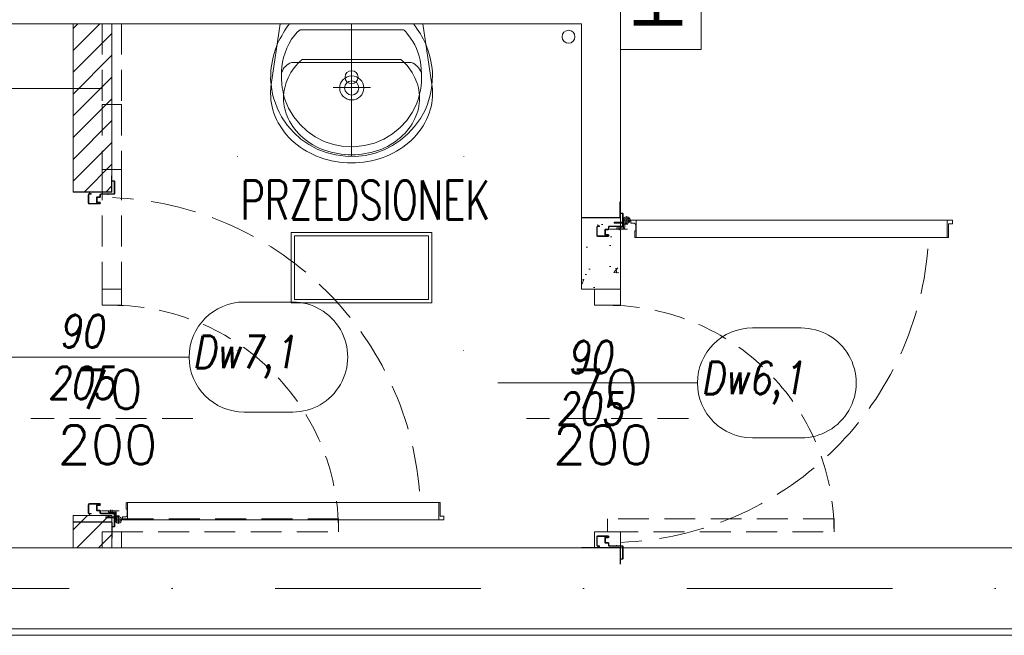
# Model space of a CAD drawing. Header units: millimetres. Extents: x -82287 to 177822, y -399756 to 0.
# Tile 149 of 228: x 52182 to 52486, y -195562 to -195371. Entities that reach past the tile are written whole.
import ezdxf
from ezdxf.enums import TextEntityAlignment as Align

# ---------------------------------------------------------------- set-up
doc = ezdxf.new("R2010")
doc.units = ezdxf.units.MM
doc.header["$MEASUREMENT"] = 0
for name, pattern in [('SUŁOSZOWA - PB 21 03$0$CENTER', [0.6, 0.375, -0.075, 0.075, -0.075]), ('SUŁOSZOWA - PB 21 03$0$DASHDOT', [25.4, 12.7, -6.35, 0, -6.35]), ('SUŁOSZOWA - PB 21 03$0$DOT', [6.35, 0, -6.35]), ('SUŁOSZOWA - PB 21 03$0$Hidden Line', [391.222223, 282.222223, -109]), ('SUŁOSZOWA - PB 21 03$0$HIDDEN2', [4.7625, 3.175, -1.5875])]:
    doc.linetypes.add(name, pattern=pattern)
doc.layers.add('FL_XREF', color=252, linetype='Continuous')
for name, color, linetype, lineweight in [('SUŁOSZOWA - PB 21 03$0$!! 0_ Istn-sciany', 251, 'Continuous', 0), ('SUŁOSZOWA - PB 21 03$0$!! 0_ Istn-widok', 251, 'Continuous', 0), ('SUŁOSZOWA - PB 21 03$0$!! 0_ Opis', 251, 'Continuous', 0), ('SUŁOSZOWA - PB 21 03$0$!! 0_Istn-armatura', 251, 'Continuous', 0), ('SUŁOSZOWA - PB 21 03$0$!! 0_Opis_pom', 251, 'Continuous', 0), ('SUŁOSZOWA - PB 21 03$0$!! 0_Osie', 251, 'SUŁOSZOWA - PB 21 03$0$DASHDOT', 0), ('SUŁOSZOWA - PB 21 03$0$!! 1_OPIS POM NOWE', 251, 'Continuous', 0), ('SUŁOSZOWA - PB 21 03$0$!! 1_PROJ Sciany', 251, 'Continuous', 0), ('SUŁOSZOWA - PB 21 03$0$!! 1_WYBURZENIA HATCH', 251, 'Continuous', 0), ('SUŁOSZOWA - PB 21 03$0$!! 2 ZABUDOWA GK-MDF', 251, 'Continuous', 0), ('SUŁOSZOWA - PB 21 03$0$!! 2_Drzwi - nowe remont', 251, 'Continuous', 0), ('SUŁOSZOWA - PB 21 03$0$!! 2_drzwi opis', 251, 'Continuous', 0), ('SUŁOSZOWA - PB 21 03$0$!! 2_Hatch_zamurowania', 251, 'Continuous', 0), ('SUŁOSZOWA - PB 21 03$0$!! 2_WYBURZENIA DO REMONTU', 251, 'Continuous', 0), ('SUŁOSZOWA - PB 21 03$0$!! 2_wypos-sanitarne', 251, 'Continuous', 0), ('SUŁOSZOWA - PB 21 03$0$0-osie-liniA', 251, 'SUŁOSZOWA - PB 21 03$0$DASHDOT', 0)]:
    doc.layers.add(name, color=color, linetype=linetype, lineweight=lineweight)
doc.styles.add('SUŁOSZOWA - PB 21 03$0$50', font='ROMANS.shx', dxfattribs={"width": 0.8, "oblique": 10, "height": 10})
doc.styles.add('SUŁOSZOWA - PB 21 03$0$ARCHETYP', font='romans.shx', dxfattribs={"height": 15})
doc.styles.add('SUŁOSZOWA - PB 21 03$0$ARIAL', font='tahoma.ttf')
doc.styles.add('SUŁOSZOWA - PB 21 03$0$TXT', font='simplex.shx')
pattern_1 = [(45, (0, 0), (-3.36759605, 3.36759605), [])]

# ---------------------------------------------------------------- blocks, each defined once
blk = doc.blocks.new('SUŁOSZOWA - PB 21 03$0$A$C578D6593')
for p, q in [((-26.36, 0), (-29.16, 18.76)), ((17.64, 0), (20.43, 18.76)), ((-19.63, 11), (10.9, 11)), ((-26.36, 0), (17.64, 0))]:
    blk.add_line(p, q)
blk.add_circle((-4.36, 16.5), 2)
for centre, radius, start, end in [((-4.36, 14), 29, 90, 109.6071), ((-4.36, 14), 29, 70.3929, 90), ((-5.67, 17.67), 25.11, 109.6071, 130.6955), ((-4.36, 15.5), 25, 90, 109.6071), ((-4.36, 15.5), 25, 70.3929, 90), ((-3.06, 17.67), 25.11, 49.3045, 70.3929), ((-7.68, 20), 22.03, 130.6955, 154.2825), ((-5.67, 19.17), 21.11, 109.6071, 130.6955), ((-3.06, 19.17), 21.11, 49.3045, 70.3929), ((-1.05, 20), 22.03, 25.7175, 49.3045), ((-7.68, 21.5), 18.03, 130.6955, 154.2825), ((-1.05, 21.5), 18.03, 25.7175, 49.3045), ((-10.79, 21.5), 18.58, 154.2825, 180), ((-10.79, 23), 14.58, 154.2825, 180), ((2.06, 23), 14.58, 0, 25.7175), ((2.06, 21.5), 18.58, 0, 25.7175), ((-10.79, 21.5), 18.58, 180, 188.4794), ((-10.79, 23), 14.58, 180, 205.7175), ((2.06, 23), 14.58, 334.2825, 0), ((2.06, 21.5), 18.58, 351.5206, 0), ((-7.68, 24.5), 18.03, 205.7175, 228.4823), ((-1.05, 24.5), 18.03, 311.5177, 334.2825)]:
    blk.add_arc(centre, radius, start, end)
blk = doc.blocks.new('SUŁOSZOWA - PB 21 03$0$A$C527aaae0')
at = {"lineweight": 5}
for points in [[(0, 0), (0, -0.4111)], [(0.1863, -0.1214), (0.1863, -0.1211)], [(0.1863, -0.1211), (0.1863, -0.1214)], [(-0.0573, -0.1985), (0.0582, -0.1985)]]:
    blk.add_lwpolyline(points, dxfattribs=at)
for points in [[(0.1915, -0.001), (0.1975, -0.0093), (0.203, -0.0173), (0.2082, -0.025), (0.213, -0.0326), (0.2175, -0.0402), (0.2216, -0.0479), (0.2255, -0.0558), (0.2292, -0.0639), (0.2328, -0.0735), (0.2366, -0.0845), (0.2399, -0.0953), (0.2429, -0.1061), (0.2453, -0.1169), (0.2473, -0.1278), (0.2487, -0.1389), (0.2495, -0.1502), (0.2498, -0.1618), (0.2492, -0.1766), (0.2478, -0.1918), (0.2457, -0.2067), (0.2428, -0.2214), (0.239, -0.2358), (0.2344, -0.25), (0.2289, -0.2639), (0.2225, -0.2775), (0.2132, -0.2936), (0.1947, -0.319), (0.174, -0.3415), (0.1513, -0.361), (0.1268, -0.3776), (0.1005, -0.391), (0.0726, -0.4011), (0.0432, -0.4079), (0.0125, -0.4112), (-0.0191, -0.4105), (-0.0495, -0.4063), (-0.0786, -0.3988), (-0.1062, -0.3881), (-0.1321, -0.3743), (-0.1563, -0.3574), (-0.1786, -0.3374), (-0.1988, -0.3143), (-0.2168, -0.2883), (-0.2237, -0.2746), (-0.2299, -0.2608), (-0.2353, -0.2468), (-0.24, -0.2327), (-0.2438, -0.2183), (-0.2467, -0.2037), (-0.2487, -0.1888), (-0.2498, -0.1735), (-0.2497, -0.1595), (-0.249, -0.1479), (-0.2479, -0.1367), (-0.2463, -0.1256), (-0.2444, -0.1148), (-0.242, -0.104), (-0.2392, -0.0932), (-0.2359, -0.0823), (-0.2322, -0.0712), (-0.2282, -0.0623), (-0.2242, -0.0541), (-0.22, -0.0461), (-0.2157, -0.0381), (-0.2113, -0.0303), (-0.2067, -0.0225), (-0.2019, -0.0148), (-0.1969, -0.0071), (-0.1921, -0.001)], [(0.1608, -0.0198), (0.1622, -0.0209), (0.1634, -0.022), (0.1645, -0.023), (0.1654, -0.024), (0.1663, -0.025), (0.1672, -0.0261), (0.1682, -0.0273), (0.1692, -0.0287), (0.1739, -0.0344), (0.1821, -0.0451), (0.1893, -0.0557), (0.1954, -0.0665), (0.2007, -0.0776), (0.2051, -0.0891), (0.2087, -0.1012), (0.2116, -0.114), (0.2138, -0.1277), (0.2152, -0.1416), (0.216, -0.1551), (0.2162, -0.1682), (0.2158, -0.181), (0.2146, -0.1937), (0.2128, -0.2063), (0.2103, -0.2189), (0.2069, -0.2316), (0.2007, -0.2493), (0.1874, -0.2756), (0.1704, -0.3001), (0.1499, -0.3221), (0.1263, -0.3413), (0.1, -0.3573), (0.0711, -0.3696), (0.0402, -0.3777), (0.0074, -0.3812), (-0.0248, -0.3802), (-0.0555, -0.3745), (-0.0846, -0.3645), (-0.1119, -0.3506), (-0.1369, -0.3331), (-0.1592, -0.3122), (-0.1785, -0.2885), (-0.1945, -0.2622), (-0.2053, -0.2373), (-0.2088, -0.2247), (-0.2117, -0.2119), (-0.2139, -0.1991), (-0.2155, -0.1862), (-0.2165, -0.1732), (-0.2167, -0.1601), (-0.2161, -0.147), (-0.2148, -0.1337), (-0.2129, -0.12), (-0.2097, -0.1056), (-0.2052, -0.0909), (-0.1995, -0.0763), (-0.1928, -0.0622), (-0.1851, -0.049), (-0.1767, -0.0372), (-0.1676, -0.0271), (-0.159, -0.0198)]]:
    blk.add_lwpolyline(points, close=True)
blk.add_lwpolyline([(0.2151, -0.1518), (0.2126, -0.1464), (0.21, -0.1415), (0.2071, -0.1372), (0.2038, -0.1333), (0.2, -0.1297), (0.1955, -0.1264), (0.1903, -0.1232), (0.1842, -0.1211), (-0.1851, -0.1211), (-0.1909, -0.1228), (-0.1959, -0.1256), (-0.2003, -0.1289), (-0.2043, -0.1326), (-0.2078, -0.1367), (-0.2109, -0.1413), (-0.2137, -0.1463), (-0.2163, -0.1518), (-0.2163, -0.1521)])
at = {"linetype": 'SUŁOSZOWA - PB 21 03$0$DOT'}
blk.add_lwpolyline([(-0.3533, -0.4109), (0.3467, -0.4109), (0.3467, -1.0109), (-0.3533, -1.0109)], close=True, dxfattribs=at)
for radius in [0.0371, 0.0219]:
    blk.add_circle((0.0005, -0.1995), radius)
blk = doc.blocks.new('SUŁOSZOWA - PB 21 03$0$1_ok-opis')
blk.add_line((0, 111.61), (0, 50))
for points in [[(-17, 128.61), (-17, 143.61)], [(17, 128.61), (17, 143.61)]]:
    blk.add_lwpolyline(points)
for centre, start, end in [((0, 143.61), 0, 180), ((0, 128.61), 180, 0)]:
    blk.add_arc(centre, 17, start, end)
at = {"style": 'SUŁOSZOWA - PB 21 03$0$ARCHETYP'}
for tag, height, rotation, p in [('NR', 12, 90, (0, 136.9)), ('NR', 12, 270, (0, 136.9)), ('SZEROKOŚĆ', 10, 90, (-8, 78.29)), ('SZEROKOŚĆ', 10, 270, (8, 78.29)), ('WYSOKOŚĆ', 10, 270, (-8, 78.29)), ('WYSOKOŚĆ', 10, 90, (8, 78.29))]:
    blk.add_attdef(tag, text='', height=height, rotation=rotation, dxfattribs=at).set_placement(p, align=Align.MIDDLE)
blk = doc.blocks.new('SUŁOSZOWA - PB 21 03$0$zaw-dr-90-p')
at = {"color": 2, "linetype": 'SUŁOSZOWA - PB 21 03$0$CENTER', "ltscale": 0.2}
for p, q in [((12, 0), (-12, 0)), ((0, 12), (0, -12)), ((24.5, 24), (31, 24)), ((24.5, 19), (31, 19))]:
    blk.add_line(p, q, dxfattribs=at)
at = {"ltscale": 0.2}
for p, q in [((10, 12), (6.5, 12)), ((10, 0), (10, 6.5))]:
    blk.add_line(p, q, dxfattribs=at)
blk.add_lwpolyline([(0, 6.5), (23.5, 6.5, 0.414214), (28, 11), (28, 31), (24.5, 31), (24.5, 11, -0.414214), (23.5, 10), (0, 10, 4.561698), (7.6, 6.5), (4.9, 4.2)], format="xyb", dxfattribs=at)
blk.add_lwpolyline([(10, 10), (10, 39), (6.5, 39), (6.5, 10)], dxfattribs=at)
blk.add_lwpolyline([(-0.2, -0.2), (-2.5, -0.2), (-2.5, 0.2), (-0.2, 0.2), (-0.2, 2.5), (0.2, 2.5), (0.2, 0.2), (2.8, 0.2), (2.8, -0.2), (0.2, -0.2), (0.2, -2.8), (-0.2, -2.8)], close=True)
blk.add_circle((0, 0), 6.5, dxfattribs=at)
blk = doc.blocks.new('SUŁOSZOWA - PB 21 03$0$drzwi 90- sc 12')
for p, q in [((-13616.12, 20410.26), (-13616.12, 20411.46)), ((-13616.12, 20411.46), (-13615.02, 20411.46)), ((-13614.92, 20411.36), (-13614.92, 20313.77)), ((-13620.32, 20410.16), (-13620.32, 20313.77)), ((-13614.92, 20409.86), (-13620.32, 20409.86)), ((-13616.12, 20410.26), (-13620.22, 20410.26)), ((-13616.12, 20410.26), (-13620, 20410.26)), ((-13618.17, 20410.26), (-13616.22, 20410.26)), ((-13618.17, 20410.26), (-13616.22, 20410.26)), ((-13620.32, 20313.47), (-13620.32, 20317.97)), ((-13614.92, 20312.27), (-13614.92, 20317.97)), ((-13614.92, 20313.77), (-13620.32, 20313.77)), ((-13618.22, 20313.37), (-13620.22, 20313.37)), ((-13618.22, 20313.67), (-13618.22, 20313.37)), ((-13618.22, 20313.67), (-13616.42, 20313.67)), ((-13617.77, 20311.12), (-13617.77, 20305.72)), ((-13617.77, 20311.12), (-13617.77, 20305.72)), ((-13616.17, 20309.92), (-13616.17, 20311.02)), ((-13615.92, 20313.17), (-13615.92, 20312.17)), ((-13615.92, 20312.17), (-13615.02, 20312.17)), ((-13715.57, 20308.32), (-13715.57, 20308.56)), ((-13715.57, 20307.69), (-13715.57, 20308.56)), ((-13715.57, 20307.82), (-13715.57, 20308.56)), ((-13616.17, 20309.92), (-13617.37, 20309.92)), ((-13715.57, 20307.72), (-13715.37, 20307.72)), ((-13715.77, 20301.96), (-13716.27, 20301.96)), ((-13616.77, 20301.96), (-13616.27, 20301.96))]:
    blk.add_line(p, q)
for points in [[(-13665.27, 20284.96), (-13665.27, 20325.83)], [(-13615.57, 20309.64), (-13615.32, 20309.64), (-13615.32, 20309.82), (-13616.32, 20309.82), (-13616.32, 20309.64), (-13615.92, 20309.64)]]:
    blk.add_lwpolyline(points)
at = {"lineweight": 30}
for points in [[(-13716.27, 20308.92), (-13721.27, 20308.92)], [(-13716.27, 20308.92), (-13716.27, 20296.92)], [(-13614.27, 20308.92), (-13609.27, 20308.92)], [(-13614.27, 20308.92), (-13614.27, 20296.92)]]:
    blk.add_lwpolyline(points, dxfattribs=at)
at = {"ltscale": 0.2}
for points in [[(-13715.57, 20307.51), (-13715.57, 20309.48, 0.414214), (-13715.91, 20309.82), (-13719.43, 20309.82, 0.414214), (-13719.77, 20309.48), (-13719.77, 20308.92), (-13719.59, 20308.92), (-13719.59, 20309.48, -0.414214), (-13719.43, 20309.64), (-13716.97, 20309.64)], [(-13716.97, 20309.64), (-13715.91, 20309.64, -0.414214), (-13715.75, 20309.48), (-13715.75, 20307.51)], [(-13715.75, 20307.76), (-13715.75, 20305.58, 0.414214), (-13715.41, 20305.24), (-13714.96, 20305.24, -0.414214), (-13714.8, 20305.08), (-13714.8, 20304.48, 0.414214), (-13714.46, 20304.14), (-13713.28, 20304.14, 0.414214), (-13712.94, 20304.48), (-13712.94, 20305.15, -1), (-13712.75, 20305.15), (-13712.75, 20301.96, -0.414214), (-13712.91, 20301.8), (-13715.43, 20301.8, -0.414214), (-13715.59, 20301.96), (-13715.59, 20302.52), (-13715.77, 20302.52), (-13715.77, 20301.96, 0.414214), (-13715.43, 20301.62), (-13712.91, 20301.62, 0.414214), (-13712.57, 20301.96), (-13712.57, 20305.15, 1), (-13713.12, 20305.15), (-13713.12, 20304.48, -0.414214), (-13713.28, 20304.32), (-13714.46, 20304.32, -0.414214), (-13714.62, 20304.48), (-13714.62, 20305.08, 0.414214), (-13714.96, 20305.42), (-13715.41, 20305.42, -0.414214), (-13715.57, 20305.58), (-13715.57, 20307.64)], [(-13615.92, 20309.64), (-13616.63, 20309.64, 0.414214), (-13616.79, 20309.48), (-13616.79, 20305.58, -0.414214), (-13617.13, 20305.24), (-13617.58, 20305.24, 0.414214), (-13617.74, 20305.08), (-13617.74, 20304.48, -0.414214), (-13618.08, 20304.14), (-13619.26, 20304.14, -0.414214), (-13619.6, 20304.48), (-13619.6, 20305.15, 1), (-13619.79, 20305.15), (-13619.79, 20301.96, 0.414214), (-13619.63, 20301.8), (-13617.11, 20301.8, 0.414214), (-13616.95, 20301.96), (-13616.95, 20302.52), (-13616.77, 20302.52), (-13616.77, 20301.96, -0.414214), (-13617.11, 20301.62), (-13619.63, 20301.62, -0.414214), (-13619.97, 20301.96), (-13619.97, 20305.15, -1), (-13619.42, 20305.15), (-13619.42, 20304.48, 0.414214), (-13619.26, 20304.32), (-13618.08, 20304.32, 0.414214), (-13617.92, 20304.48), (-13617.92, 20305.08, -0.414214), (-13617.58, 20305.42), (-13617.13, 20305.42, 0.414214), (-13616.97, 20305.58), (-13616.97, 20309.48, -0.414214), (-13616.63, 20309.82), (-13613.11, 20309.82, -0.414214), (-13612.77, 20309.48), (-13612.77, 20308.92), (-13612.95, 20308.92), (-13612.95, 20309.48, 0.414214), (-13613.11, 20309.64), (-13615.57, 20309.64)]]:
    blk.add_lwpolyline(points, format="xyb", dxfattribs=at)
blk.add_lwpolyline([(-13616.79, 20308.82), (-13616.97, 20308.82), (-13616.97, 20307.42), (-13616.79, 20307.42)], close=True)
for centre, radius, start, end in [((-13615.02, 20411.36), 0.1, 0, 90), ((-13620.22, 20410.16), 0.1, 90, 180), ((-13620.22, 20313.47), 0.1, 180, 270), ((-13616.42, 20313.17), 0.5, 0, 90), ((-13616.27, 20311.02), 0.1, 0, 90), ((-13615.02, 20312.27), 0.1, 270, 0)]:
    blk.add_arc(centre, radius, start, end)
at = {"linetype": 'SUŁOSZOWA - PB 21 03$0$Hidden Line', "lineweight": 9, "ltscale": 0.05}
blk.add_arc((-13615.5, 20305.14), 99.12, 94.8005, 177.6944, dxfattribs=at)
at = {"xscale": 0.09999999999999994, "yscale": 0.09999999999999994, "zscale": 0.09999999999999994, "rotation": 180.0000000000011}
blk.add_blockref('SUŁOSZOWA - PB 21 03$0$zaw-dr-90-p', (-13614.92, 20310.92), dxfattribs=at)
blk = doc.blocks.new('SUŁOSZOWA - PB 21 03$0$BLOK OSI')
at = {"layer": 'SUŁOSZOWA - PB 21 03$0$0-osie-liniA', "ltscale": 5}
blk.add_lwpolyline([(48639.33, -195663.09), (55424.28, -195663.09)], dxfattribs=at)
blk = doc.blocks.new('SUŁOSZOWA - PB 21 03')
at = {"layer": 'SUŁOSZOWA - PB 21 03$0$!! 1_WYBURZENIA HATCH'}
h = blk.add_hatch(dxfattribs=at)
h.set_pattern_fill('AR-CONC', color=256, scale=0.1)
h.set_pattern_definition([(50, (0, 0), (18.2184669, -1.5939086), [1.905, -20.955]), (355, (0, 0), (-3.5243421, 19.1056845), [1.524, -16.7640584]), (100.451445, (1.518, -0.133), (14.6941247, 17.5117752), [1.6190009, -17.8090245]), (46.1842, (0, 5.08), (27.107904, -4.2042328), [2.8575, -31.4325]), (96.635558, (2.26, 4.73), (23.7404134, 24.7426125), [2.4285023, -26.713561]), (351.184151, (0, 5.08), (23.7404134, 24.7426125), [2.2859967, -25.1459732]), (21, (2.54, 3.81), (15.1614391, -10.2265198), [1.905, -20.955]), (326, (2.54, 3.81), (6.1802028, 18.4187966), [1.524, -16.764]), (71.451445, (3.803, 2.958), (21.341642, 8.1922769), [1.6190009, -17.8089938]), (37.5, (0, 0), (0.30886033, 8.45550389), [0, -16.5608, 0, -17.018, 0, -16.8275]), (7.5, (0, 0), (6.68196625, 10.0180575), [0, -9.7028, 0, -16.1798, 0, -6.4135]), (327.5, (-5.664, 0), (13.55905952, -0.5728744), [0, -6.35, 0, -19.812, 0, -26.289]), (317.5, (-8.204, 0), (14.81291814, 2.5426491), [0, -8.255, 0, -13.1572, 0, -18.669])])
h.paths.add_polyline_path([(52292.71142, -195487.5883), (52304.71142, -195487.5883), (52304.71142, -195507.5883), (52292.71142, -195507.5883)])
at = {"layer": 'SUŁOSZOWA - PB 21 03$0$!! 2_Hatch_zamurowania'}
h = blk.add_hatch(dxfattribs=at)
h.set_pattern_fill('ANSI31', color=256, scale=1.5)
h.set_pattern_definition(pattern_1)
h.paths.add_polyline_path([(52147.71142, -195477.5883), (52135.71142, -195477.5883), (52135.71142, -195425.5883), (52147.71142, -195425.5883)])
h = blk.add_hatch(dxfattribs=at)
h.set_pattern_fill('ANSI31', color=256, scale=1.5)
h.set_pattern_definition(pattern_1)
h.paths.add_polyline_path([(52147.71142, -195577.5883), (52135.71142, -195577.5883), (52135.71142, -195587.5883), (52147.71142, -195587.5883)])
at = {"layer": 'SUŁOSZOWA - PB 21 03$0$!! 0_ Istn-sciany'}
for points in [[(52304.71142, -195353.73785), (52304.71142, -195485.5883)], [(52030.71142, -195425.5883), (52144.71142, -195425.5883)], [(52150.71142, -195425.5883), (52292.71142, -195425.5883)], [(52292.71142, -195425.5883), (52292.71142, -195485.5883)], [(52144.71142, -195507.5883), (52150.71142, -195507.5883)], [(52004.71142, -195587.5883), (52604.71142, -195587.5883)]]:
    blk.add_lwpolyline(points, dxfattribs=at)
at = {"layer": 'SUŁOSZOWA - PB 21 03$0$!! 0_ Istn-widok'}
blk.add_lwpolyline([(52329.71142, -195433.5883), (52329.71142, -195373.5883), (52304.71142, -195373.5883), (52304.71142, -195433.5883)], close=True, dxfattribs=at)
for points in [[(52150.71142, -195425.5883), (52144.71142, -195425.5883)], [(51976.71142, -195612.5883), (52604.71142, -195612.5883)], [(51978.71142, -195614.5883), (52604.71142, -195614.5883)]]:
    blk.add_lwpolyline(points, dxfattribs=at)
at = {"layer": 'SUŁOSZOWA - PB 21 03$0$!! 0_Istn-armatura'}
blk.add_circle((52288.71142, -195429.5883), 2, dxfattribs=at)
at = {"layer": 'SUŁOSZOWA - PB 21 03$0$!! 0_Opis_pom', "ltscale": 0.7}
for points in [[(52203.02303, -195511.84352), (52246.54303, -195511.84352), (52246.54303, -195490.08352), (52203.02303, -195490.08352)], [(52204.11103, -195510.75552), (52245.45503, -195510.75552), (52245.45503, -195491.17152), (52204.11103, -195491.17152)]]:
    blk.add_lwpolyline(points, close=True, dxfattribs=at)
at = {"layer": 'SUŁOSZOWA - PB 21 03$0$!! 1_PROJ Sciany'}
for points in [[(52135.71142, -195425.5883), (52135.71142, -195477.5883)], [(52147.71142, -195425.5883), (52147.71142, -195477.5883)], [(52135.71142, -195477.5883), (52147.71142, -195477.5883)], [(52135.71142, -195577.5883), (52147.71142, -195577.5883)], [(52135.71142, -195577.5883), (52135.71142, -195587.5883)], [(52147.71142, -195577.5883), (52147.71142, -195587.5883)]]:
    blk.add_lwpolyline(points, dxfattribs=at)
at = {"layer": 'SUŁOSZOWA - PB 21 03$0$!! 1_WYBURZENIA HATCH'}
for points in [[(52292.71142, -195485.5883), (52292.71142, -195507.5883)], [(52304.71142, -195485.5883), (52304.71142, -195507.5883)], [(52292.71142, -195507.5883), (52304.71142, -195507.5883)]]:
    blk.add_lwpolyline(points, dxfattribs=at)
at = {"layer": 'SUŁOSZOWA - PB 21 03$0$!! 2 ZABUDOWA GK-MDF'}
blk.add_lwpolyline([(52030.71142, -195445.5883), (52144.71142, -195445.5883)], dxfattribs=at)
at = {"layer": 'SUŁOSZOWA - PB 21 03$0$!! 2_WYBURZENIA DO REMONTU'}
for points in [[(52147.71142, -195477.5883), (52135.71142, -195477.5883), (52135.71142, -195425.5883), (52147.71142, -195425.5883)], [(52292.71142, -195485.5883), (52304.71142, -195485.5883), (52304.71142, -195507.5883), (52292.71142, -195507.5883)], [(52147.71142, -195577.5883), (52135.71142, -195577.5883), (52135.71142, -195587.5883), (52147.71142, -195587.5883)]]:
    blk.add_lwpolyline(points, close=True, dxfattribs=at)
at = {"layer": 'SUŁOSZOWA - PB 21 03$0$!! 2_WYBURZENIA DO REMONTU', "linetype": 'SUŁOSZOWA - PB 21 03$0$HIDDEN2', "ltscale": 3}
for points in [[(52144.71142, -195425.5883), (52144.71142, -195450.5883)], [(52150.71142, -195425.5883), (52150.71142, -195450.5883)], [(52150.71142, -195450.5883), (52144.71142, -195450.5883)], [(52144.71142, -195450.5883), (52144.71142, -195470.5883)], [(52150.71142, -195450.5883), (52150.71142, -195470.5883)], [(52144.71142, -195470.5883), (52144.71142, -195507.5883)], [(52150.71142, -195470.5883), (52144.71142, -195470.5883)], [(52150.71142, -195470.5883), (52150.71142, -195507.5883)], [(52172.71142, -195547.5883), (52122.71142, -195547.5883)], [(52325.71142, -195547.5883), (52275.71142, -195547.5883)]]:
    blk.add_lwpolyline(points, dxfattribs=at)
at = {"layer": 'SUŁOSZOWA - PB 21 03$0$!! 2_WYBURZENIA DO REMONTU'}
for points in [[(52304.71142, -195485.5883), (52292.71142, -195485.5883)], [(52135.71142, -195587.5883), (52147.71142, -195587.5883)]]:
    blk.add_lwpolyline(points, dxfattribs=at)
at = {"layer": 'SUŁOSZOWA - PB 21 03$0$!! 2_WYBURZENIA DO REMONTU', "linetype": 'SUŁOSZOWA - PB 21 03$0$HIDDEN2', "ltscale": 3}
for points in [[(52150.71142, -195512.5883), (52150.71142, -195507.5883), (52144.71142, -195507.5883), (52144.71142, -195512.5883)], [(52304.71142, -195512.5883), (52304.71142, -195507.5883), (52296.71142, -195507.5883), (52296.71142, -195512.5883)], [(52217.71142, -195578.5883), (52147.71142, -195578.5883), (52147.71142, -195582.5883), (52217.71142, -195582.5883)], [(52370.71142, -195578.5883), (52300.71142, -195578.5883), (52300.71142, -195582.5883), (52370.71142, -195582.5883)], [(52150.71142, -195582.5883), (52150.71142, -195587.5883), (52144.71142, -195587.5883), (52144.71142, -195582.5883)], [(52304.71142, -195582.5883), (52304.71142, -195587.5883), (52296.71142, -195587.5883), (52296.71142, -195582.5883)]]:
    blk.add_lwpolyline(points, close=True, dxfattribs=at)
for centre in [(52147.71142, -195582.5883), (52300.71142, -195582.5883)]:
    blk.add_arc(centre, 70, 360, 90, dxfattribs=at)
at = {"layer": 'SUŁOSZOWA - PB 21 03$0$!! 0_Osie'}
blk.add_blockref('SUŁOSZOWA - PB 21 03$0$BLOK OSI', (0, 63), dxfattribs=at)
at = {"layer": 'SUŁOSZOWA - PB 21 03$0$!! 2_Drzwi - nowe remont', "rotation": 270}
blk.add_blockref('SUŁOSZOWA - PB 21 03$0$drzwi 90- sc 12', (31838.78709, -209193.85793), dxfattribs=at)
at = {"layer": 'SUŁOSZOWA - PB 21 03$0$!! 2_Drzwi - nowe remont', "xscale": -1, "rotation": 270}
blk.add_blockref('SUŁOSZOWA - PB 21 03$0$drzwi 90- sc 12', (31995.78708, -181871.3186), dxfattribs=at)
at = {"layer": 'SUŁOSZOWA - PB 21 03$0$!! 2_drzwi opis'}
ref = blk.add_blockref('SUŁOSZOWA - PB 21 03$0$1_ok-opis', (52059.93301, -195528.58827), dxfattribs=dict(at, rotation=270.0000036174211))
ref.add_attrib('WYSOKOŚĆ', '205', dxfattribs={"layer": '0', "height": 10, "rotation": 180.0000036, "style": 'SUŁOSZOWA - PB 21 03$0$50', "oblique": 10, "text_generation_flag": 6, "width": 0.8}).set_placement((52138.22386, -195536.58826), align=Align.MIDDLE)
ref.add_attrib('SZEROKOŚĆ', '90', dxfattribs={"layer": '0', "height": 10, "rotation": 180.0000036, "style": 'SUŁOSZOWA - PB 21 03$0$50', "oblique": 10, "text_generation_flag": 6, "width": 0.8}).set_placement((52138.22386, -195520.58826), align=Align.MIDDLE)
ref.add_attrib('NR', 'Dw7,1', dxfattribs={"layer": '0', "height": 10, "rotation": 180.0000036, "style": 'SUŁOSZOWA - PB 21 03$0$50', "oblique": 10, "text_generation_flag": 6, "width": 0.8}).set_placement((52188.54425, -195528.58826), align=Align.MIDDLE)
ref = blk.add_blockref('SUŁOSZOWA - PB 21 03$0$1_ok-opis', (52216.93301, -195536.58827), dxfattribs=dict(at, rotation=270.0000036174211))
ref.add_attrib('WYSOKOŚĆ', '205', dxfattribs={"layer": '0', "height": 10, "rotation": 180.0000036, "style": 'SUŁOSZOWA - PB 21 03$0$50', "oblique": 10, "text_generation_flag": 6, "width": 0.8}).set_placement((52295.22386, -195544.58826), align=Align.MIDDLE)
ref.add_attrib('SZEROKOŚĆ', '90', dxfattribs={"layer": '0', "height": 10, "rotation": 180.0000036, "style": 'SUŁOSZOWA - PB 21 03$0$50', "oblique": 10, "text_generation_flag": 6, "width": 0.8}).set_placement((52295.22386, -195528.58826), align=Align.MIDDLE)
ref.add_attrib('NR', 'Dw6,1', dxfattribs={"layer": '0', "height": 10, "rotation": 180.0000036, "style": 'SUŁOSZOWA - PB 21 03$0$50', "oblique": 10, "text_generation_flag": 6, "width": 0.8}).set_placement((52345.54425, -195536.58826), align=Align.MIDDLE)
at = {"layer": 'SUŁOSZOWA - PB 21 03$0$!! 2_WYBURZENIA DO REMONTU', "linetype": 'SUŁOSZOWA - PB 21 03$0$HIDDEN2', "ltscale": 3, "rotation": 180}
blk.add_blockref('SUŁOSZOWA - PB 21 03$0$A$C578D6593', (52217.3478, -195425.5883), dxfattribs=at)
at = {"layer": 'SUŁOSZOWA - PB 21 03$0$!! 2_wypos-sanitarne', "xscale": 100, "yscale": 100, "zscale": 100}
blk.add_blockref('SUŁOSZOWA - PB 21 03$0$A$C527aaae0', (52221.71142, -195425.48543), dxfattribs=at)
at = {"layer": 'SUŁOSZOWA - PB 21 03$0$!! 0_ Opis', "ltscale": 0.7, "style": 'SUŁOSZOWA - PB 21 03$0$ARIAL'}
blk.add_text('Hp25', height=15, rotation=90, dxfattribs=at).set_placement((52323.87181, -195427.86923))
at = {"layer": 'SUŁOSZOWA - PB 21 03$0$!! 0_Opis_pom', "ltscale": 0.7, "style": 'SUŁOSZOWA - PB 21 03$0$TXT', "width": 0.7}
blk.add_text('PRZEDSIONEK', height=12, dxfattribs=at).set_placement((52225.89817, -195486.03721), align=Align.CENTER)
at = {"layer": 'SUŁOSZOWA - PB 21 03$0$!! 0_Opis_pom', "ltscale": 0.7, "style": 'SUŁOSZOWA - PB 21 03$0$ARIAL'}
for tag, p in [('B0,19', (52679.2094, -194257.55204)), ('B2,14', (73874.0461, -194402.0887)), ('B2,12', (73342.49259, -194413.89249)), ('B1,21', (60405.50261, -194427.18207)), ('B2,11', (73069.01144, -194438.89383)), ('B2,16', (75195.07765, -194441.83446)), ('A1,16', (59129.54925, -194448.08429)), ('B1,19', (59914.81903, -194448.15658)), ('B1/17', (59524.53699, -194450.37428)), ('1,23', (61575.22173, -194450.37428)), ('1,22', (60947.33929, -194456.1144)), ('B0,15', (51514.15008, -194461.8073)), ('A1,1', (58808.06672, -194460.94161)), ('B2,19.1', (76701.67035, -194466.03695)), ('B3,7', (87459.81312, -194465.07097)), ('B3,3', (88235.73906, -194465.79732)), ('B2,17', (75506.7465, -194471.3759)), ('B1,18', (59715.51745, -194473.87108)), ('B0,18', (52071.43815, -194478.40179)), ('B3,8', (90006.66539, -194478.47972)), ('B3,6', (86826.65132, -194483.15512)), ('B2,15', (74566.38885, -194487.81114)), ('B1,20', (60198.53687, -194490.17374)), ('B2,10', (72728.63362, -194489.37283)), ('B2,13', (73649.91716, -194500.01242)), ('A0,6', (49094.40602, -194505.72387)), ('A2,5', (72452.45009, -194505.90583)), ('A1,6', (58565.96262, -194514.50753)), ('A0,4', (49692.81919, -194517.93289)), ('B1,1', (61908.24378, -194515.48656)), ('B0,22', (54187.56644, -194519.04308)), ('A0,3', (49906.53818, -194524.03766)), ('B0,20', (53125.45224, -194527.8835)), ('A0,5', (49399.71914, -194533.19455)), ('B0,21', (53847.26622, -194535.08002)), ('B1,3', (62229.35503, -194604.49851)), ('B2,18', (75922.43604, -194612.23635)), ('B2,19', (77152.69039, -194617.53776)), ('A3,4', (85509.27934, -194642.47136)), ('B0,24B', (54824.42896, -194684.26784)), ('B1,4', (63476.45184, -194691.11207)), ('B0,13', (50367.63944, -194706.5583)), ('B0,16', (51457.40872, -194704.43091)), ('B0,17', (51897.58569, -194706.77195)), ('A2,4', (71695.75649, -194707.44268)), ('A1,5', (58149.22649, -194724.80163)), ('A2.1', (72371.45884, -194731.56251)), ('B0,23', (54542.05776, -194742.93939)), ('A1,2', (58744.42262, -194746.622)), ('B1,2D', (60756.29674, -194750.92727)), ('A1,15', (59129.54925, -194780.73348)), ('B0,14', (50962.60809, -194789.06568)), ('A3.1', (86079.08704, -194786.62422)), ('B1,4', (63483.03852, -194791.04365)), ('A0,2', (49295.91259, -194810.95246)), ('B2.7', (74548.27897, -194836.12781)), ('B3,2', (89035.72921, -194837.99287)), ('B1,2B', (62374.83512, -194841.86715)), ('B0,7', (52851.95551, -194845.56115)), ('B1,2A', (61803.35407, -194869.27513)), ('B0,8', (51561.38742, -194890.27848)), ('A3.2', (86016.50296, -195004.88875)), ('A1,3', (58810.05243, -195008.83917)), ('A0,1', (49914.27925, -195025.82804)), ('A0,10', (49695.87246, -195042.9259)), ('B0,17', (51225.06492, -195049.74007)), ('B2.2', (74976.1855, -195068.47988)), ('B0,6', (52110.41055, -195069.39267)), ('B1,8', (61403.63433, -195071.25189)), ('A2.2', (72371.45884, -195070.78713)), ('A0,7', (49042.50308, -195082.6056)), ('B3,11', (88623.94853, -195099.23575)), ('B3,4', (87612.56208, -195132.78192)), ('B3,5', (86839.47632, -195174.05241)), ('B0,12', (50313.60595, -195207.52936)), ('B0,11', (50726.178, -195219.06638)), ('B3,10', (89778.42161, -195220.68871)), ('B1,6', (63686.26823, -195231.3997)), ('B0,24A', (54359.17011, -195245.97867)), ('A1,4', (58093.66276, -195250.96213)), ('B0,10', (51476.34179, -195259.44699)), ('B3,9', (90479.74099, -195260.18621)), ('A0,11', (49643.96951, -195271.84772)), ('B1,14', (59332.54805, -195280.73534)), ('A0,8', (49042.50308, -195293.21363)), ('B0,9', (51798.4912, -195291.17482)), ('B2,21', (75970.16114, -195290.81005)), ('B1,13', (60186.62513, -195314.46953)), ('B1,5', (63419.22943, -195317.21026)), ('B2,9', (73175.51251, -195317.21162)), ('B0,3', (52068.59538, -195319.60465)), ('B1,10', (60892.94126, -195319.45825)), ('A2.3', (71832.37045, -195318.78232)), ('B2,4', (74493.5947, -195318.7733)), ('B2,3', (74674.2815, -195319.28036)), ('A3,3', (85569.83931, -195318.78232)), ('B3,1', (88723.65615, -195329.98594)), ('B2,8', (73894.209, -195338.18956)), ('B1,9', (61058.12383, -195344.48743)), ('B2,20', (77211.021, -195343.82367)), ('B2.1', (75304.74121, -195348.36327)), ('B0,2', (52227.2348, -195357.98297)), ('B1,2C', (61827.40698, -195369.02625)), ('B1,7', (62134.52151, -195372.05069)), ('B0,1', (53061.17304, -195403.85659)), ('A0,9', (49001.50444, -195413.15723)), ('A0,12', (49689.76592, -195485.50737)), ('B0,4', (52224.78303, -195500.96352)), ('B2,5', (74686.48999, -195507.24036)), ('B1,11', (61050.00078, -195512.89565)), ('B1,12', (60864.00751, -195544.00738)), ('B2,6', (74499.29165, -195549.55175)), ('B0,5', (52066.14362, -195556.83806)), ('C2,2', (74812.78942, -195865.8959)), ('C1,3', (61091.58871, -195973.27844)), ('C0,2A', (52278.30875, -196050.48297)), ('C0,1', (52808.36775, -196132.34208)), ('C1,2', (61690.27405, -196439.72387)), ('C1,1', (62060.59754, -196465.28533)), ('C3,1', (88979.71614, -196545.67785)), ('C0,2B', (53028.88223, -196668.8019)), ('C1,4', (61008.68123, -196686.32122)), ('C2,1', (75334.65984, -196786.2197)), ('C2,3', (74834.65119, -196933.26657)), ('C1,5', (61062.7252, -196991.42453)), ('C1,10', (62127.38542, -196998.81344)), ('C1,9', (62147.33751, -197289.53424)), ('C1,6', (61131.41824, -197329.69535)), ('C0,3', (52181.98562, -197341.92176)), ('D1,1', (73931.12245, -197584.03121)), ('C0,4', (52345.96562, -197596.60561)), ('D0,18', (60296.49264, -197617.95269)), ('C2,4', (75243.70451, -197663.89)), ('D0,7', (59141.53804, -197722.84718)), ('C1,7', (61222.2575, -197737.18052)), ('D0,17', (60701.16801, -197741.44864)), ('D1,4', (73157.19908, -197744.29721)), ('D0,3', (59562.25866, -197751.14316)), ('D1,6', (72757.78643, -197751.22612)), ('D0,6', (58741.71849, -197802.61699)), ('D0,10', (58357.73602, -197820.93991)), ('D,09', (59195.67196, -197881.51243)), ('C0,5', (52269.72696, -197902.4362)), ('C0,6', (52872.93793, -197917.07354)), ('D0,2', (59943.06082, -197917.06725)), ('D1,3', (73475.28953, -197924.29875)), ('D0,16', (60721.3534, -197935.2949)), ('D0,8', (59058.9008, -197963.64925)), ('D0,5', (59448.52586, -197969.8061)), ('C2,5', (74555.08284, -197988.7886)), ('D1,5', (73291.61607, -197999.29956)), ('D0,4', (59655.02693, -198042.2589)), ('D0,15', (60692.12223, -198127.4643)), ('D0,1', (59931.33074, -198173.12806)), ('D1,2', (73578.07819, -198172.30068)), ('D0,11', (58161.27105, -198211.45823)), ('D0,12', (58250.99458, -198537.17631)), ('D0,13', (58250.99458, -198764.99605)), ('D1,7', (71854.87376, -198786.88467)), ('D0,14', (59130.08589, -198795.3373)), ('D1,8', (71715.35366, -199212.44512))]:
    blk.add_attdef(tag, text='', height=11.968, dxfattribs=at).set_placement(p, align=Align.MIDDLE_CENTER)
at = {"layer": 'SUŁOSZOWA - PB 21 03$0$!! 1_OPIS POM NOWE', "style": 'SUŁOSZOWA - PB 21 03$0$ARIAL'}
for tag, p in [('C1.7A', (61271.6179, -197538.30303)), ('C2.5B', (74970.66097, -197546.70728)), ('C2,5C', (74903.71123, -197659.13664)), ('C2.4', (75374.07862, -197726.11453)), ('D1,2B', (74322.25834, -197791.43247)), ('C1.7C', (61260.26049, -197811.38428)), ('C1.8B', (61588.27341, -197817.62151)), ('C1.8A', (61884.42005, -197818.94854)), ('C1.7B', (61322.12354, -197933.89849)), ('C2,5A', (74943.41937, -197993.49482)), ('E1.2', (62164.78326, -198139.98688)), ('E1.5E', (62692.10372, -198153.27854)), ('D1,2C', (73419.9359, -198156.57844)), ('E3.1', (88990.58975, -198158.87886)), ('E2.9', (75361.45041, -198161.88904)), ('E2.7', (76022.45692, -198162.26272)), ('D1,2A', (74280.17915, -198172.30068)), ('E1.5D', (62993.60773, -198185.416)), ('E1.1', (61330.46191, -198191.9806)), ('E1.5C', (63016.9343, -198246.3437)), ('E1.5B', (63264.15117, -198307.8661)), ('E3.2', (88781.41347, -198385.24275)), ('E1.6', (61022.6264, -198421.00827)), ('E2.2', (74782.75417, -198427.85813)), ('E2.8', (75757.29014, -198437.09188)), ('E2.6', (76531.8031, -198444.40756)), ('E3.4', (89392.22607, -198450.03942)), ('E1.5A', (63049.47589, -198456.39852)), ('E1.5G', (62892.39981, -198586.12622)), ('E1.5F', (62736.15118, -198589.14592)), ('E1,4', (61888.25021, -198652.6996)), ('E2.1', (75803.99631, -198697.05773)), ('E1.5L', (63297.7633, -198733.65678)), ('E1.3', (61058.5992, -198806.28147)), ('E1.5H', (62893.53005, -198830.01758)), ('E2,3', (74778.52304, -198843.9541)), ('E3.3', (89150.95684, -198867.32581)), ('E1.5K', (63266.15427, -198904.67789)), ('E1.5I', (62723.74907, -199005.87002)), ('E2.4', (75135.87669, -199083.20857)), ('E2.5', (76615.04061, -199164.91143)), ('E1.5J', (63204.25187, -199215.697))]:
    blk.add_attdef(tag, text='', height=11.968, dxfattribs=at).set_placement(p, align=Align.MIDDLE_CENTER)
at = {"layer": 'SUŁOSZOWA - PB 21 03$0$!! 2_WYBURZENIA DO REMONTU', "linetype": 'SUŁOSZOWA - PB 21 03$0$HIDDEN2', "ltscale": 3, "style": 'SUŁOSZOWA - PB 21 03$0$ARCHETYP'}
for s, p in [('70', (52136.68862, -195544.5883)), ('70', (52289.68862, -195544.5883)), ('200', (52130.90735, -195561.73544)), ('200', (52283.90735, -195561.73544))]:
    blk.add_text(s, height=12, rotation=360, dxfattribs=at).set_placement(p)

msp = doc.modelspace()

# ---------------------------------------------------------------- block references
at = {"layer": 'FL_XREF'}
msp.add_blockref('SUŁOSZOWA - PB 21 03', (62.28, 52.9), dxfattribs=at)

doc.saveas('drawing.dxf')
